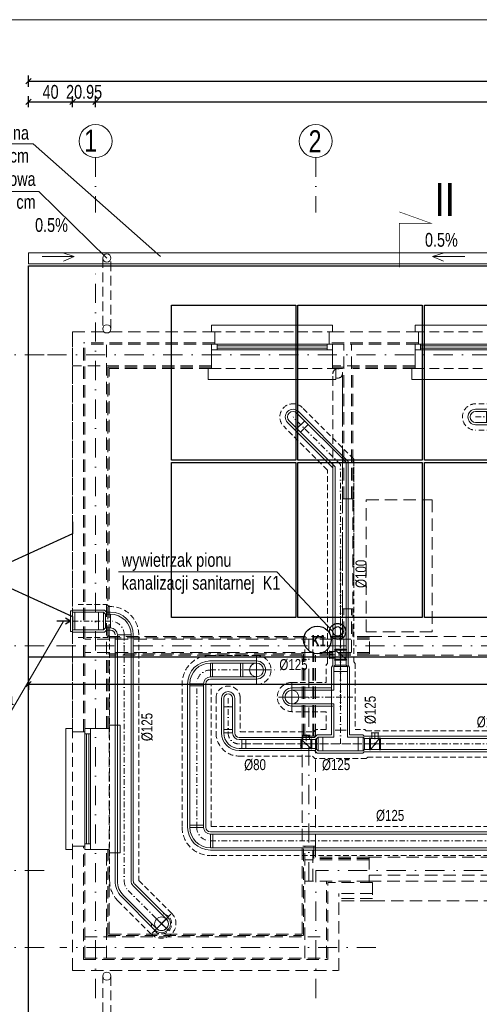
# Model space of a CAD drawing. Header units: inches. Extents: x 53216 to 117387, y -66787 to -22834.
# Tile 219 of 256: x 53719 to 54137, y -26040 to -25146. Entities that reach past the tile are written whole.
import ezdxf

# ---------------------------------------------------------------- set-up
doc = ezdxf.new("R2010")
doc.units = ezdxf.units.IN
doc.header["$MEASUREMENT"] = 0
for name, pattern in [('DASHDOT', [1, 0.5, -0.25, 0, -0.25]), ('DASHED', [0.75, 0.5, -0.25]), ('HIDDEN', [0.375, 0.25, -0.125])]:
    doc.linetypes.add(name, pattern=pattern)
doc.layers.get('0').update_dxf_attribs({"lineweight": 0})
doc.layers.get('Defpoints').update_dxf_attribs({"lineweight": 0})
for name, color, linetype, lineweight in [('## 02 KS PION', 3, 'Continuous', 30), ('--proj.wentylacja', 202, 'Continuous', 0), ('A--tabelka rysunku', 7, 'Continuous', 0), ('p-- linia przekroju I-AB', 116, 'Continuous', 40), ('p--dach', 2, 'Continuous', 30), ('p--dach-rura spustowa', 2, 'Continuous', 0), ('p--dach-rynna', 42, 'Continuous', 0), ('p--dach-ściana przer.', 251, 'Continuous', 0), ('p--fotowoltaika', 2, 'Continuous', 30), ('p--opisy dodatkowe', 62, 'Continuous', 0), ('p--osie konstr', 11, 'DASHDOT', 15), ('p--osie konstr.-NR', 1, 'DASHDOT', 15), ('p--wymiary-1-50', 5, 'Continuous', 0)]:
    doc.layers.add(name, color=color, linetype=linetype, lineweight=lineweight)
doc.styles.add('1-50', font='arial.ttf', dxfattribs={"width": 0.75, "height": 12.5})
doc.styles.add('GENERATED_STYLE_7', font='arialbd.ttf', dxfattribs={"width": 0.75})
doc.styles.get("Standard").update_dxf_attribs({"font": 'arial.ttf', "width": 0.75})
doc.dimstyles.new('1-50', dxfattribs={"dimtxt": 12.5, "dimasz": 5, "dimexe": 5, "dimexo": 5, "dimgap": 0.09, "dimtad": 0, "dimdsep": 46, "dimtxsty": '1-50', "dimblk": 'OBLIQUE', "dimcen": 0.09, "dimadec": 0, "dimazin": 0, "dimtfac": 1, "dimtdec": 4, "dimtix": 1, "dimtmove": 2, "dimatfit": 3, "dimldrblk": 'OBLIQUE', "dimfxl": 5, "dimfxlon": 1, "dimtvp": 0.7, "dimtolj": 1, "dimtzin": 0, "dimarcsym": 0})

# ---------------------------------------------------------------- blocks, each defined once
blk = doc.blocks.new('strzałka')
for q in [(-19.45, 4.13), (0, 0), (-18.87, -3.25)]:
    blk.add_line((-29.28, 0), q)
blk = doc.blocks.new('okno-110-33.15')
at = {"linetype": 'Continuous', "ltscale": 35}
for p, q in [((0, 39.15), (110, 39.15)), ((-3, -10), (113, -10))]:
    blk.add_line(p, q, dxfattribs=at)
for p, q in [((0, 39.15), (0, 33.15)), ((110, 33.15), (110, 39.15)), ((3, 33.15), (3, 21.95)), ((107, 21.95), (107, 33.15)), ((5, 21.95), (0, 21.95)), ((0, 21.95), (0, 16.95)), ((0, 21.95), (0, 0)), ((105, 21.95), (5, 21.95)), ((5, 16.95), (5, 21.95)), ((5, 20.61), (105, 20.61)), ((5, 18.45), (105, 18.45)), ((110, 21.95), (105, 21.95)), ((105, 21.95), (105, 16.95)), ((110, 0), (110, 21.95)), ((110, 16.95), (110, 21.95)), ((0, 16.95), (5, 16.95)), ((5, 16.95), (105, 16.95)), ((105, 16.95), (110, 16.95)), ((-3, 0), (-3, -10)), ((0, 0), (-3, 0)), ((110, 0), (113, 0)), ((113, 0), (113, -10))]:
    blk.add_line(p, q)
at = {"linetype": 'HIDDEN', "ltscale": 35}
for p, q in [((0, 33.15), (110, 33.15)), ((0, 0), (110, 0))]:
    blk.add_line(p, q, dxfattribs=at)
blk = doc.blocks.new('_OBLIQUE')
at = {"color": 0, "linetype": 'ByBlock', "lineweight": -2}
for p, q in [((-0.5, -0.5), (0.5, 0.5)), ((0, 0), (0, 0))]:
    blk.add_line(p, q, dxfattribs=at)
blk = doc.blocks.new('*D2127')
at = {"layer": 'Defpoints', "color": 0}
for p in [(53726.94, -25724.63), (54789.44, -25724.63), (54789.44, -25749.56)]:
    blk.add_point(p, dxfattribs=at)
at = {"layer": 'p--wymiary-1-50', "color": 0, "lineweight": -2}
for p, q in [((53726.94, -25744.56), (53726.94, -25754.56)), ((54789.44, -25744.56), (54789.44, -25754.56)), ((53726.94, -25749.56), (54789.44, -25749.56))]:
    blk.add_line(p, q, dxfattribs=at)
at = {"layer": 'p--wymiary-1-50', "color": 0, "lineweight": -2, "xscale": 5, "yscale": 5, "zscale": 5, "rotation": 180}
blk.add_blockref('_OBLIQUE', (53726.94, -25749.56), dxfattribs=at)
at = {"layer": 'p--wymiary-1-50', "color": 0, "lineweight": -2, "xscale": 5, "yscale": 5, "zscale": 5}
blk.add_blockref('_OBLIQUE', (54789.44, -25749.56), dxfattribs=at)
at = {"layer": 'p--wymiary-1-50', "color": 0, "linetype": 'Continuous', "ltscale": 8, "insert": (54258.19, -25740.63), "char_height": 12.5, "attachment_point": 5, "style": '1-50'}
blk.add_mtext('\\A1;1062.5', dxfattribs=at)
blk = doc.blocks.new('*D2131')
at = {"layer": 'Defpoints', "color": 0}
for p in [(54728.49, -25220.22), (53787.89, -25243.59), (54728.49, -25243.59)]:
    blk.add_point(p, dxfattribs=at)
at = {"layer": 'p--wymiary-1-50', "color": 0, "lineweight": -2}
for p, q in [((53787.89, -25225.22), (53787.89, -25215.22)), ((54728.49, -25225.22), (54728.49, -25215.22)), ((53787.89, -25220.22), (54728.49, -25220.22))]:
    blk.add_line(p, q, dxfattribs=at)
at = {"layer": 'p--wymiary-1-50', "color": 0, "lineweight": -2, "xscale": 5, "yscale": 5, "zscale": 5, "rotation": 180}
blk.add_blockref('_OBLIQUE', (53787.89, -25220.22), dxfattribs=at)
at = {"layer": 'p--wymiary-1-50', "color": 0, "lineweight": -2, "xscale": 5, "yscale": 5, "zscale": 5}
blk.add_blockref('_OBLIQUE', (54728.49, -25220.22), dxfattribs=at)
at = {"layer": 'p--wymiary-1-50', "color": 0, "linetype": 'Continuous', "ltscale": 8, "insert": (54258.19, -25211.29), "char_height": 12.5, "attachment_point": 5, "style": '1-50'}
blk.add_mtext('\\A1;940.6', dxfattribs=at)
blk = doc.blocks.new('*D2132')
at = {"layer": 'Defpoints', "color": 0}
for p in [(53787.89, -25220.22), (53766.94, -25231.47), (53787.89, -25231.47)]:
    blk.add_point(p, dxfattribs=at)
at = {"layer": 'p--wymiary-1-50', "color": 0, "lineweight": -2}
for p, q in [((53766.94, -25225.22), (53766.94, -25215.22)), ((53787.89, -25225.22), (53787.89, -25215.22)), ((53766.94, -25220.22), (53787.89, -25220.22))]:
    blk.add_line(p, q, dxfattribs=at)
at = {"layer": 'p--wymiary-1-50', "color": 0, "lineweight": -2, "xscale": 5, "yscale": 5, "zscale": 5}
blk.add_blockref('_OBLIQUE', (53766.94, -25220.22), dxfattribs=at)
at = {"layer": 'p--wymiary-1-50', "color": 0, "lineweight": -2, "xscale": 5, "yscale": 5, "zscale": 5, "rotation": 180}
blk.add_blockref('_OBLIQUE', (53787.89, -25220.22), dxfattribs=at)
at = {"layer": 'p--wymiary-1-50', "color": 0, "linetype": 'Continuous', "ltscale": 8, "insert": (53777.41, -25211.29), "char_height": 12.5, "attachment_point": 5, "style": '1-50'}
blk.add_mtext('\\A1;20.95', dxfattribs=at)
blk = doc.blocks.new('*D2134')
at = {"layer": 'Defpoints', "color": 0}
for p in [(53766.94, -25220.22), (53726.94, -25247.71), (53766.94, -25247.71)]:
    blk.add_point(p, dxfattribs=at)
at = {"layer": 'p--wymiary-1-50', "color": 0, "lineweight": -2}
for p, q in [((53726.94, -25225.22), (53726.94, -25215.22)), ((53766.94, -25225.22), (53766.94, -25215.22)), ((53726.94, -25220.22), (53766.94, -25220.22))]:
    blk.add_line(p, q, dxfattribs=at)
at = {"layer": 'p--wymiary-1-50', "color": 0, "lineweight": -2, "xscale": 5, "yscale": 5, "zscale": 5, "rotation": 180}
blk.add_blockref('_OBLIQUE', (53726.94, -25220.22), dxfattribs=at)
at = {"layer": 'p--wymiary-1-50', "color": 0, "lineweight": -2, "xscale": 5, "yscale": 5, "zscale": 5}
blk.add_blockref('_OBLIQUE', (53766.94, -25220.22), dxfattribs=at)
at = {"layer": 'p--wymiary-1-50', "color": 0, "linetype": 'Continuous', "ltscale": 8, "insert": (53746.94, -25211.29), "char_height": 12.5, "attachment_point": 5, "style": '1-50'}
blk.add_mtext('\\A1;40', dxfattribs=at)
blk = doc.blocks.new('*D2136')
at = {"layer": 'Defpoints', "color": 0}
for p in [(54789.44, -25201.5), (53726.94, -25215.22), (54789.44, -25215.22)]:
    blk.add_point(p, dxfattribs=at)
at = {"layer": 'p--wymiary-1-50', "color": 0, "lineweight": -2}
for p, q in [((53726.94, -25206.5), (53726.94, -25196.5)), ((54789.44, -25206.5), (54789.44, -25196.5)), ((53726.94, -25201.5), (54789.44, -25201.5))]:
    blk.add_line(p, q, dxfattribs=at)
at = {"layer": 'p--wymiary-1-50', "color": 0, "lineweight": -2, "xscale": 5, "yscale": 5, "zscale": 5, "rotation": 180}
blk.add_blockref('_OBLIQUE', (53726.94, -25201.5), dxfattribs=at)
at = {"layer": 'p--wymiary-1-50', "color": 0, "lineweight": -2, "xscale": 5, "yscale": 5, "zscale": 5}
blk.add_blockref('_OBLIQUE', (54789.44, -25201.5), dxfattribs=at)
at = {"layer": 'p--wymiary-1-50', "color": 0, "linetype": 'Continuous', "ltscale": 8, "insert": (54258.19, -25192.57), "char_height": 12.5, "attachment_point": 5, "style": '1-50'}
blk.add_mtext('\\A1;1062.5', dxfattribs=at)
blk = doc.blocks.new('*D2143')
at = {"layer": 'Defpoints', "color": 0}
for p in [(53633.47, -26009.88), (53766.94, -26009.88), (53766.33, -26079.88)]:
    blk.add_point(p, dxfattribs=at)
at = {"layer": 'p--wymiary-1-50', "color": 0, "lineweight": -2}
for p, q in [((53638.47, -26009.88), (53628.47, -26009.88)), ((53633.47, -26079.88), (53633.47, -26009.88)), ((53638.47, -26079.88), (53628.47, -26079.88))]:
    blk.add_line(p, q, dxfattribs=at)
at = {"layer": 'p--wymiary-1-50', "color": 0, "lineweight": -2, "xscale": 5, "yscale": 5, "zscale": 5}
for p, rotation in [((53633.47, -26009.88), 90), ((53633.47, -26079.88), 270)]:
    blk.add_blockref('_OBLIQUE', p, dxfattribs=dict(at, rotation=rotation))
at = {"layer": 'p--wymiary-1-50', "color": 0, "linetype": 'Continuous', "ltscale": 8, "insert": (53624.54, -26044.88), "char_height": 12.5, "attachment_point": 5, "rotation": 90, "style": '1-50'}
blk.add_mtext('\\A1;70', dxfattribs=at)
blk = doc.blocks.new('*D2144')
at = {"layer": 'Defpoints', "color": 0}
for p in [(53633.47, -25988.93), (53688.55, -25988.93), (53766.94, -26009.88)]:
    blk.add_point(p, dxfattribs=at)
at = {"layer": 'p--wymiary-1-50', "color": 0, "lineweight": -2}
for p, q in [((53638.47, -25988.93), (53628.47, -25988.93)), ((53633.47, -26009.88), (53633.47, -25988.93)), ((53638.47, -26009.88), (53628.47, -26009.88))]:
    blk.add_line(p, q, dxfattribs=at)
at = {"layer": 'p--wymiary-1-50', "color": 0, "lineweight": -2, "xscale": 5, "yscale": 5, "zscale": 5}
for p, rotation in [((53633.47, -25988.93), 270), ((53633.47, -26009.88), 90)]:
    blk.add_blockref('_OBLIQUE', p, dxfattribs=dict(at, rotation=rotation))
at = {"layer": 'p--wymiary-1-50', "color": 0, "linetype": 'Continuous', "ltscale": 8, "insert": (53624.54, -25999.41), "char_height": 12.5, "attachment_point": 5, "rotation": 90, "style": '1-50'}
blk.add_mtext('\\A1;20.95', dxfattribs=at)
blk = doc.blocks.new('*D2146')
at = {"layer": 'Defpoints', "color": 0}
for p in [(53633.47, -25369.38), (53726.94, -25369.38), (53766.94, -25429.38)]:
    blk.add_point(p, dxfattribs=at)
at = {"layer": 'p--wymiary-1-50', "color": 0, "lineweight": -2}
for p, q in [((53638.47, -25369.38), (53628.47, -25369.38)), ((53633.47, -25429.38), (53633.47, -25369.38)), ((53638.47, -25429.38), (53628.47, -25429.38))]:
    blk.add_line(p, q, dxfattribs=at)
at = {"layer": 'p--wymiary-1-50', "color": 0, "lineweight": -2, "xscale": 5, "yscale": 5, "zscale": 5}
for p, rotation in [((53633.47, -25369.38), 90), ((53633.47, -25429.38), 270)]:
    blk.add_blockref('_OBLIQUE', p, dxfattribs=dict(at, rotation=rotation))
at = {"layer": 'p--wymiary-1-50', "color": 0, "linetype": 'Continuous', "ltscale": 8, "insert": (53624.54, -25399.38), "char_height": 12.5, "attachment_point": 5, "rotation": 90, "style": '1-50'}
blk.add_mtext('\\A1;60', dxfattribs=at)
blk = doc.blocks.new('went-wer.3-poddasze')
at = {"linetype": 'DASHED', "ltscale": 10}
for p, q in [((513.48, 482.03), (514.73, 483.28)), ((561.53, 483.28), (514.73, 483.28)), ((562.78, 482.03), (561.53, 483.28)), ((222.42, 431.76), (175.67, 478.51)), ((513.48, 482.03), (333.15, 482.03)), ((706.7, 482.03), (562.78, 482.03)), ((198.42, 421.82), (158.69, 461.54)), ((513.48, 458.03), (333.15, 458.03)), ((514.73, 456.78), (513.48, 458.03)), ((524.88, 456.78), (514.73, 456.78)), ((524.88, 97.94), (524.88, 456.78)), ((551.38, 97.94), (551.38, 456.78)), ((561.53, 456.78), (551.38, 456.78)), ((561.53, 456.78), (562.78, 458.03)), ((706.7, 458.03), (562.78, 458.03)), ((222.42, 247.37), (222.42, 431.76)), ((222.42, 320.64), (222.42, 431.76)), ((198.42, 246.12), (198.42, 421.82)), ((-28.15, 299.51), (-2.08, 299.51)), ((-0.33, 297.76), (-2.08, 299.51)), ((-0.33, 297.76), (1.27, 297.76)), ((-28.15, 269.51), (-2.08, 269.51)), ((-0.33, 271.26), (-2.08, 269.51)), ((-0.33, 271.26), (0.52, 271.26)), ((0.52, 271.26), (0.52, 48.47)), ((27.02, 270.55), (27.02, 48.79)), ((92.14, 253.33), (133.99, 253.33)), ((198.42, 246.12), (197.17, 244.87)), ((197.17, 228.77), (197.17, 244.87)), ((197.17, 228.77), (197.17, 244.87)), ((222.42, 247.37), (223.67, 246.12)), ((223.67, 246.12), (223.67, 186.1)), ((66.39, 97.94), (66.39, 227.58)), ((92.89, 226.83), (133.99, 226.83)), ((92.89, 97.94), (92.89, 226.83)), ((166.15, 228.77), (197.17, 228.77)), ((97.22, 214.52), (97.22, 182.85)), ((119.22, 214.52), (119.22, 183.85)), ((197.17, 202.15), (166.15, 202.15)), ((197.17, 186.1), (197.17, 202.15)), ((119.22, 183.85), (186.02, 183.85)), ((186.02, 183.85), (188.27, 186.1)), ((197.17, 186.1), (188.27, 186.1)), ((223.67, 186.1), (232.57, 186.1)), ((233.82, 184.85), (232.57, 186.1)), ((233.82, 184.85), (444.91, 184.85)), ((674.9, 96.78), (765.82, 185.48)), ((460.46, 178.41), (515.79, 123.08)), ((118.22, 161.85), (184.77, 161.85)), ((184.77, 161.85), (187.02, 159.6)), ((690.21, 78.18), (782.58, 168.31)), ((233.82, 159.6), (187.02, 159.6)), ((235.07, 160.85), (233.82, 159.6)), ((235.07, 160.85), (444.08, 160.85)), ((444.08, 160.85), (498.82, 106.11)), ((92.89, 97.94), (524.88, 97.94)), ((551.38, 97.94), (562.8, 97.94)), ((564.05, 96.69), (562.8, 97.94)), ((674.62, 96.69), (564.05, 96.69)), ((562.78, 72.69), (561.53, 71.44)), ((674.77, 72.69), (562.78, 72.69)), ((92.8, 71.44), (561.53, 71.44)), ((27.02, 48.79), (56.91, 18.9)), ((8.06, 30.27), (38.17, 0.16))]:
    blk.add_line(p, q, dxfattribs=at)
at = {"ltscale": 10}
for p, q in [((217.42, 429.69), (172.13, 474.98)), ((515.55, 477.03), (333.15, 477.03)), ((515.55, 477.03), (516.8, 478.28)), ((559.45, 478.28), (516.8, 478.28)), ((560.7, 477.03), (559.45, 478.28)), ((706.7, 477.03), (560.7, 477.03)), ((203.42, 423.89), (162.23, 465.08)), ((515.55, 463.03), (333.15, 463.03)), ((516.8, 461.78), (515.55, 463.03)), ((529.88, 461.78), (516.8, 461.78)), ((529.88, 92.94), (529.88, 461.78)), ((546.38, 92.94), (546.38, 461.78)), ((559.45, 461.78), (546.38, 461.78)), ((559.45, 461.78), (560.7, 463.03)), ((706.7, 463.03), (560.7, 463.03)), ((217.42, 244.05), (217.42, 429.69)), ((217.42, 317.32), (217.42, 429.69)), ((203.42, 244.05), (203.42, 423.89)), ((-33.15, 294.51), (-4.15, 294.51)), ((-2.4, 292.76), (-4.15, 294.51)), ((-2.4, 292.76), (1.27, 292.76)), ((-33.15, 274.51), (-4.15, 274.51)), ((-2.4, 276.26), (-4.15, 274.51)), ((-2.4, 276.26), (1.27, 276.26)), ((5.52, 270.55), (5.52, 48.47)), ((22.02, 272.01), (22.02, 48.47)), ((91.41, 248.33), (133.99, 248.33)), ((203.42, 244.05), (202.17, 242.8)), ((202.17, 181.1), (202.17, 242.8)), ((217.42, 244.05), (218.67, 242.8)), ((218.67, 181.1), (218.67, 242.8)), ((71.39, 97.19), (71.39, 227.58)), ((87.89, 97.19), (87.89, 227.58)), ((92.14, 231.83), (133.99, 231.83)), ((166.15, 223.77), (202.17, 223.77)), ((102.22, 214.52), (102.22, 182.85)), ((114.22, 214.52), (114.22, 182.85)), ((166.15, 207.27), (203.42, 207.27)), ((189.09, 181.1), (186.84, 178.85)), ((189.09, 181.1), (202.17, 181.1)), ((218.67, 181.1), (230.5, 181.1)), ((231.75, 179.85), (230.5, 181.1)), ((231.75, 179.85), (444.91, 179.85)), ((678.5, 93.3), (769.31, 181.91)), ((118.22, 178.85), (186.84, 178.85)), ((456.93, 174.87), (512.25, 119.55)), ((688.56, 83.4), (779.09, 171.89)), ((118.22, 166.85), (186.84, 166.85)), ((186.84, 166.85), (189.09, 164.6)), ((189.09, 164.6), (230.5, 164.6)), ((231.75, 165.85), (230.5, 164.6)), ((231.75, 165.85), (444.91, 165.85)), ((447.03, 164.97), (502.35, 109.65)), ((92.22, 92.94), (529.88, 92.94)), ((546.38, 92.94), (559.45, 92.94)), ((560.7, 91.69), (559.45, 92.94)), ((674.61, 91.69), (560.7, 91.69)), ((92.22, 76.44), (559.45, 76.44)), ((560.7, 77.69), (559.45, 76.44)), ((674.77, 77.69), (560.7, 77.69)), ((23.27, 45.47), (53.37, 15.36)), ((11.6, 33.8), (41.71, 3.7))]:
    blk.add_line(p, q, dxfattribs=at)
at = {"linetype": 'Continuous', "ltscale": 10}
for p, q in [((516.38, 475.03), (333.15, 475.03)), ((343.15, 475.03), (343.15, 465.03)), ((347.65, 475.03), (347.65, 465.03)), ((511.88, 465.03), (511.88, 475.03)), ((516.38, 475.03), (517.63, 476.28)), ((516.38, 465.03), (516.38, 475.03)), ((517.63, 463.78), (517.63, 476.28)), ((558.63, 476.28), (517.63, 476.28)), ((517.63, 463.78), (517.63, 476.28)), ((522.13, 463.78), (522.13, 476.28)), ((554.13, 463.78), (554.13, 476.28)), ((558.63, 463.78), (558.63, 476.28)), ((559.88, 475.03), (558.63, 476.28)), ((559.88, 465.03), (559.88, 475.03)), ((706.7, 475.03), (559.88, 475.03)), ((564.38, 465.03), (564.38, 475.03)), ((692.2, 475.03), (692.2, 465.03)), ((696.7, 475.03), (696.7, 465.03)), ((516.38, 465.03), (333.15, 465.03)), ((517.63, 463.78), (516.38, 465.03)), ((531.88, 463.78), (517.63, 463.78)), ((531.88, 90.94), (531.88, 463.78)), ((531.88, 457.53), (544.38, 457.53)), ((544.38, 90.94), (544.38, 463.78)), ((544.38, 463.78), (558.63, 463.78)), ((558.63, 463.78), (544.38, 463.78)), ((558.63, 463.78), (559.88, 465.03)), ((706.7, 465.03), (559.88, 465.03)), ((531.88, 453.03), (544.38, 453.03)), ((92.14, 246.33), (133.99, 246.33)), ((92.14, 233.83), (92.14, 246.33)), ((94.14, 233.83), (94.14, 246.33)), ((119.49, 246.33), (119.49, 233.83)), ((121.49, 246.33), (121.49, 233.83)), ((204.17, 243.22), (216.67, 243.22)), ((204.17, 221.77), (204.17, 243.22)), ((204.17, 243.22), (216.67, 243.22)), ((205.42, 248.97), (215.42, 248.97)), ((205.42, 244.47), (215.42, 244.47)), ((205.42, 243.22), (215.42, 243.22)), ((92.14, 233.83), (133.99, 233.83)), ((204.17, 238.72), (216.67, 238.72)), ((204.17, 238.72), (216.67, 238.72)), ((73.39, 97.19), (73.39, 227.58)), ((73.39, 227.58), (85.89, 227.58)), ((73.39, 225.58), (85.89, 225.58)), ((85.89, 97.19), (85.89, 227.58)), ((104.22, 206.52), (112.22, 206.52)), ((105.22, 186.12), (112.22, 186.12)), ((189.92, 179.1), (189.92, 166.6)), ((189.92, 179.1), (189.92, 166.6)), ((194.42, 179.1), (194.42, 166.6)), ((194.42, 179.1), (194.42, 166.6)), ((205.42, 185.35), (215.42, 185.35)), ((226.42, 179.1), (226.42, 166.6)), ((226.42, 179.1), (226.42, 166.6)), ((230.92, 179.1), (230.92, 166.6)), ((230.92, 179.1), (230.92, 166.6)), ((679, 91), (770.71, 180.47)), ((120.72, 176.85), (120.72, 168.85)), ((124.22, 176.85), (124.22, 168.85)), ((184.17, 176.85), (184.17, 168.85)), ((187.67, 176.85), (187.67, 168.85)), ((188.67, 177.85), (188.67, 167.85)), ((189.92, 177.85), (189.92, 167.85)), ((230.92, 177.85), (230.92, 167.85)), ((232.17, 177.85), (232.17, 167.85)), ((236.67, 177.85), (236.67, 167.85)), ((685.49, 83.36), (777.69, 173.32)), ((73.39, 98.95), (85.89, 98.95)), ((531.88, 102.97), (544.38, 102.97)), ((531.88, 98.47), (544.38, 98.47)), ((73.39, 96.95), (85.89, 96.95)), ((92.22, 90.94), (531.88, 90.94)), ((92.22, 78.44), (92.22, 90.94)), ((94.22, 78.44), (94.22, 90.94)), ((517.63, 90.94), (517.63, 78.44)), ((522.13, 90.94), (522.13, 78.44)), ((544.38, 90.94), (558.63, 90.94)), ((554.13, 90.94), (554.13, 78.44)), ((558.63, 90.94), (558.63, 78.44)), ((558.63, 90.94), (559.88, 89.69)), ((559.88, 89.69), (674.77, 89.69)), ((559.88, 89.69), (559.88, 79.69)), ((564.38, 89.69), (564.38, 79.69)), ((92.22, 78.44), (542.28, 78.44)), ((92.22, 78.44), (558.63, 78.44)), ((559.88, 79.69), (558.63, 78.44)), ((559.88, 79.69), (674.77, 79.69))]:
    blk.add_line(p, q, dxfattribs=at)
for p, q in [((501.88, 465.03), (501.88, 475.03)), ((502.75, 475.03), (502.75, 465.03)), ((502.75, 475.03), (511, 475.03)), ((503.28, 480.03), (510.48, 480.03)), ((503.38, 465.65), (510.38, 474.4)), ((503.88, 475.03), (503.88, 480.03)), ((506.88, 474.53), (506.88, 480.53)), ((509.88, 475.03), (509.88, 480.03)), ((511, 475.03), (511, 465.03)), ((511.88, 465.03), (511.88, 475.03)), ((564.38, 465.03), (564.38, 475.03)), ((565.25, 475.03), (565.25, 465.03)), ((565.25, 475.03), (573.5, 475.03)), ((565.78, 480.03), (572.98, 480.03)), ((565.88, 465.65), (572.88, 474.4)), ((566.38, 475.03), (566.38, 480.03)), ((569.38, 474.53), (569.38, 480.53)), ((572.38, 475.03), (572.38, 480.03)), ((573.5, 465.03), (573.5, 475.03)), ((573.5, 465.03), (573.5, 475.03)), ((573.5, 475.03), (573.5, 465.03)), ((574.38, 465.03), (574.38, 475.03)), ((205.42, 424.72), (163.64, 466.49)), ((215.42, 428.86), (170.72, 473.56)), ((170.72, 459.42), (177.79, 466.49)), ((501.88, 470.03), (511.88, 470.03)), ((564.38, 470.03), (574.38, 470.03)), ((173.9, 456.24), (180.97, 463.31)), ((501.88, 465.03), (511, 465.03)), ((564.38, 465.03), (573.5, 465.03)), ((205.42, 244.47), (205.42, 424.72)), ((205.42, 317.74), (205.42, 424.72)), ((215.42, 244.47), (215.42, 428.86)), ((215.42, 317.74), (215.42, 428.86)), ((-33.15, 293.92), (-33.15, 275.1)), ((-33.15, 292.51), (-4.98, 292.51)), ((-31.15, 292.51), (-31.15, 276.51)), ((-9.48, 292.51), (-9.48, 276.51)), ((-3.23, 290.76), (-4.98, 292.51)), ((-4.98, 292.51), (-4.98, 276.51)), ((-3.23, 290.76), (1.27, 290.76)), ((-3.23, 290.76), (-3.23, 278.26)), ((1.27, 290.76), (1.27, 278.26)), ((-3.23, 278.26), (-4.98, 276.51)), ((-3.23, 278.26), (1.27, 278.26)), ((-33.15, 276.51), (-4.98, 276.51)), ((7.52, 272.01), (7.52, 48.47)), ((7.52, 272.01), (20.02, 272.01)), ((20.02, 272.01), (20.02, 48.47)), ((204.17, 243.22), (205.42, 244.47)), ((204.17, 221.77), (204.17, 243.22)), ((215.42, 244.47), (216.67, 243.22)), ((216.67, 179.1), (216.67, 243.22)), ((178.31, 215.52), (154.01, 215.52)), ((178.31, 215.52), (154.01, 215.52)), ((166.15, 221.77), (204.17, 221.77)), ((104.22, 214.52), (104.22, 182.85)), ((112.22, 214.52), (112.22, 182.85)), ((166.15, 209.27), (204.17, 209.27)), ((204.17, 179.1), (204.17, 209.27)), ((104.22, 186.12), (112.22, 186.12)), ((104.22, 182.85), (112.22, 182.85)), ((182.77, 180.89), (175.57, 180.89)), ((176.17, 176.85), (176.17, 180.89)), ((179.17, 175.39), (179.17, 181.39)), ((182.17, 176.85), (182.17, 180.89)), ((189.92, 179.1), (187.67, 176.85)), ((189.92, 179.1), (204.17, 179.1)), ((216.67, 179.1), (230.92, 179.1)), ((230.92, 179.1), (232.17, 177.85)), ((774.2, 171.9), (774.2, 181.9)), ((774.2, 181.9), (774.2, 171.9)), ((118.22, 176.85), (187.67, 176.85)), ((174.17, 168.85), (174.17, 176.85)), ((174.17, 168.85), (174.17, 176.85)), ((174.17, 168.85), (174.17, 176.85)), ((184.17, 172.85), (174.17, 172.85)), ((175.04, 176.85), (175.04, 168.85)), ((183.29, 176.85), (175.04, 176.85)), ((182.67, 169.32), (175.67, 176.1)), ((183.29, 176.85), (183.29, 168.85)), ((184.17, 168.85), (184.17, 176.85)), ((232.17, 177.85), (444.91, 177.85)), ((455.51, 173.46), (510.84, 118.13)), ((779.2, 176.9), (769.2, 176.9)), ((118.22, 168.85), (187.67, 168.85)), ((140.59, 168.85), (120.72, 168.85)), ((184.17, 168.85), (175.04, 168.85)), ((187.67, 168.85), (189.92, 166.6)), ((189.92, 166.6), (230.92, 166.6)), ((232.17, 167.85), (230.92, 166.6)), ((232.17, 167.85), (444.91, 167.85)), ((448.44, 166.39), (503.77, 111.06)), ((500.59, 128.39), (493.52, 121.31)), ((503.77, 125.2), (496.7, 118.13)), ((564.38, 79.69), (564.38, 89.69)), ((565.25, 89.69), (565.25, 79.69)), ((565.25, 89.69), (573.5, 89.69)), ((565.78, 94.69), (572.98, 94.69)), ((566.38, 89.69), (566.38, 94.69)), ((569.38, 89.19), (569.38, 95.19)), ((572.38, 89.69), (572.38, 94.69)), ((573.5, 89.69), (573.5, 79.69)), ((574.38, 79.69), (574.38, 89.69)), ((564.38, 84.69), (574.38, 84.69)), ((565.88, 80.32), (572.88, 89.07)), ((564.38, 79.69), (573.5, 79.69)), ((21.85, 44.06), (51.96, 13.95)), ((13.01, 35.22), (43.12, 5.11)), ((56.23, 18.04), (39.05, 0.86))]:
    blk.add_line(p, q)
at = {"linetype": 'DASHDOT', "ltscale": 10}
for p, q in [((210.42, 426.79), (167.18, 470.03)), ((333.15, 470.03), (706.7, 470.03)), ((538.13, 75.56), (538.13, 470.03)), ((210.42, 172.85), (210.42, 426.79)), ((210.42, 345.65), (210.42, 203.8)), ((-33.15, 284.51), (1.27, 284.51)), ((13.77, 272.01), (13.77, 48.47)), ((92.14, 240.08), (151.39, 240.08)), ((79.64, 97.19), (79.64, 227.58)), ((166.15, 215.52), (223.67, 215.52)), ((108.22, 214.52), (108.22, 182.85)), ((260.08, 172.85), (118.22, 172.85)), ((120.72, 172.85), (444.91, 172.85)), ((683.61, 88.35), (774.2, 176.9)), ((451.98, 169.92), (501.31, 120.59)), ((92.14, 84.69), (674.77, 84.69)), ((17.43, 39.64), (50.89, 6.18))]:
    blk.add_line(p, q, dxfattribs=at)
at = {"ltscale": 35}
blk.add_line((0, 269.3), (0, 269.35), dxfattribs=at)
blk.add_line((0, 269.3), (0, 269.35), dxfattribs=at)
at = {"ltscale": 5}
for p, q in [((133.99, 253.33), (133.99, 226.83)), ((126.84, 240.08), (141.54, 240.08)), ((166.15, 228.77), (166.15, 202.15)), ((173.4, 215.52), (158.9, 215.52)), ((52.75, 14.57), (42.5, 4.32)), ((42.57, 14.5), (52.96, 4.1))]:
    blk.add_line(p, q, dxfattribs=at)
at = {"lineweight": 5}
for p, q in [((205.92, 253.97), (199.92, 253.97)), ((200.42, 250.37), (200.42, 257.57)), ((205.42, 256.97), (200.42, 256.97)), ((205.42, 250.97), (200.42, 250.97)), ((215.42, 258.97), (205.42, 258.97)), ((215.42, 258.97), (205.42, 258.97)), ((215.42, 258.97), (205.42, 258.97)), ((205.42, 258.1), (215.42, 258.1)), ((205.42, 249.85), (205.42, 258.1)), ((214.79, 250.47), (206.04, 257.47)), ((210.42, 248.97), (210.42, 258.97)), ((215.42, 248.97), (215.42, 258.1)), ((205.42, 249.85), (215.42, 249.85)), ((215.42, 248.97), (205.42, 248.97)), ((238.07, 182.85), (245.27, 182.85)), ((238.67, 177.85), (238.67, 182.85)), ((241.67, 177.35), (241.67, 183.35)), ((244.67, 177.85), (244.67, 182.85)), ((236.67, 167.85), (236.67, 177.85)), ((236.67, 172.85), (246.67, 172.85)), ((237.54, 177.85), (237.54, 167.85)), ((237.54, 177.85), (245.79, 177.85)), ((238.17, 168.48), (245.17, 177.23)), ((245.79, 177.85), (245.79, 167.85)), ((246.67, 167.85), (246.67, 177.85)), ((246.67, 167.85), (246.67, 177.85)), ((246.67, 167.85), (246.67, 177.85)), ((236.67, 167.85), (245.79, 167.85))]:
    blk.add_line(p, q, dxfattribs=at)
blk.add_lwpolyline([(-35.15, 293.92), (-33.15, 293.92), (-33.15, 275.1), (-35.15, 275.1)], close=True)
for centre, radius in [((506.88, 470.03), 0.625), ((569.38, 470.03), 0.625), ((133.99, 240.08), 6.25), ((166.15, 215.52), 6.25), ((179.17, 172.85), 0.625), ((569.38, 84.69), 0.625), ((47.63, 9.44), 6.25), ((47.63, 9.44), 6.25)]:
    blk.add_circle(centre, radius)
for centre in [(210.42, 253.97), (241.67, 172.85)]:
    blk.add_circle(centre, 0.625, dxfattribs=at)
at = {"linetype": 'DASHED', "ltscale": 10}
for centre, radius, start, end in [((167.18, 470.03), 12, 45, 225), ((333.15, 470.03), 12, 90, 270), ((706.7, 470.03), 12, 270, 90), ((1.27, 272.01), 25.75, 0, 90), ((92.14, 227.58), 25.75, 90, 180), ((133.99, 240.1), 13.25, 270, 90), ((108.22, 214.52), 11, 0, 180), ((166.15, 215.52), 13.25, 90, 270), ((774.2, 176.9), 12, 314.29282, 134.29282), ((118.22, 182.85), 21, 180, 270), ((444.91, 162.85), 22, 45, 90), ((507.3, 114.6), 12, 225, 45), ((92.14, 97.19), 25.75, 180, 270), ((674.62, 97.19), 0.5, 270, 304.33167), ((674.38, 98.22), 25.53, 270.85964, 311.63756), ((26.27, 48.47), 25.75, 180, 225), ((47.54, 9.53), 13.25, 225, 45), ((47.65, 9.46), 9.25, 177.50664, 92.49336)]:
    blk.add_arc(centre, radius, start, end, dxfattribs=at)
at = {"ltscale": 10}
for centre, radius, start, end in [((167.18, 470.03), 7, 45, 225), ((333.15, 470.03), 7, 90, 270), ((706.7, 470.03), 7, 270, 90), ((1.27, 272.01), 20.75, 0, 90), ((1.27, 272.01), 4.25, 0, 90), ((92.14, 227.58), 20.75, 90, 180), ((133.99, 240.1), 8.25, 270, 90), ((92.14, 227.58), 4.25, 90, 180), ((166.15, 215.52), 8.25, 90, 270), ((108.22, 214.52), 6, 0, 180), ((118.22, 182.85), 16, 180, 270), ((118.22, 182.85), 4, 180, 270), ((444.91, 162.85), 17, 45, 90), ((774.2, 176.9), 7, 225, 45), ((774.2, 176.9), 7, 314.29282, 134.29282), ((444.91, 162.85), 3, 45, 90), ((507.3, 114.6), 7, 225, 45), ((92.14, 97.19), 20.75, 180, 270), ((92.14, 97.19), 4.25, 180, 270), ((674.61, 97.19), 5.5, 270, 315), ((674.77, 97.19), 19.5, 270, 315), ((26.27, 48.47), 20.75, 180, 225), ((26.27, 48.47), 4.25, 180, 225), ((47.54, 9.53), 8.25, 225, 45)]:
    blk.add_arc(centre, radius, start, end, dxfattribs=at)
for centre, radius, start, end in [((167.18, 470.03), 5, 45, 225), ((167.18, 470.03), 5, 45, 225), ((167.18, 470.03), 5, 45, 225), ((167.18, 470.03), 5, 45, 225), ((502.31, 475.03), 0.438, 0, 180), ((511.44, 475.03), 0.438, 0, 180), ((564.81, 475.03), 0.438, 0, 180), ((573.94, 475.03), 0.438, 0, 180), ((502.31, 465.03), 0.438, 180, 0), ((511.44, 465.03), 0.438, 180, 0), ((564.81, 465.03), 0.438, 180, 0), ((573.94, 465.03), 0.438, 180, 0), ((1.27, 272.01), 18.75, 0, 90), ((1.27, 272.01), 6.25, 0, 90), ((108.22, 214.52), 4, 0, 180), ((166.16, 215.5), 6.25, 90, 270), ((118.22, 182.85), 14, 180, 270), ((118.22, 182.85), 6, 180, 270), ((774.2, 176.9), 7, 90, 270), ((774.2, 176.9), 7, 0, 180), ((774.2, 176.9), 5, 90, 270), ((774.2, 176.9), 5, 0, 180), ((774.2, 176.9), 5, 0, 180), ((774.2, 176.9), 5, 0, 180), ((774.2, 176.9), 5, 0, 180), ((774.2, 176.9), 7, 270, 90), ((774.2, 176.9), 5, 270, 90), ((174.61, 176.85), 0.438, 0, 180), ((183.73, 176.85), 0.438, 0, 180), ((444.91, 162.85), 15, 45, 90), ((774.2, 176.9), 7, 180, 0), ((774.2, 176.9), 5, 180, 0), ((774.2, 176.9), 5, 180, 0), ((774.2, 176.9), 5, 180, 0), ((774.2, 176.9), 5, 180, 0), ((174.61, 168.85), 0.438, 180, 0), ((183.73, 168.85), 0.438, 180, 0), ((444.91, 162.85), 5, 45, 90), ((507.3, 114.6), 5, 225, 45), ((507.3, 114.6), 5, 225, 45), ((564.81, 89.69), 0.438, 0, 180), ((573.94, 89.69), 0.438, 0, 180), ((564.81, 79.69), 0.438, 180, 0), ((573.94, 79.69), 0.438, 180, 0), ((26.27, 48.47), 18.75, 180, 225), ((26.27, 48.47), 6.25, 180, 225), ((47.63, 9.44), 6.25, 225, 45), ((47.65, 9.46), 6.25, 225, 45)]:
    blk.add_arc(centre, radius, start, end)
at = {"linetype": 'Continuous', "ltscale": 10}
for centre, radius, start, end in [((333.15, 470.03), 5, 90, 270), ((706.7, 470.03), 5, 270, 90), ((92.14, 227.58), 18.75, 90, 180), ((133.99, 240.1), 6.25, 270, 90), ((92.14, 227.58), 6.25, 90, 180), ((774.2, 176.9), 5, 225, 45), ((774.2, 176.9), 5, 314.29282, 134.29282), ((774.2, 176.9), 5, 270, 90), ((92.14, 97.19), 18.75, 180, 270), ((92.14, 97.19), 6.25, 180, 270), ((674.77, 97.19), 7.5, 270, 304.33167), ((674.77, 97.19), 17.5, 270, 307.77642)]:
    blk.add_arc(centre, radius, start, end, dxfattribs=at)
at = {"linetype": 'DASHDOT', "ltscale": 10}
for centre, radius, start, end in [((1.27, 272.01), 12.5, 0, 90), ((92.14, 227.58), 12.5, 90, 180), ((118.22, 182.85), 10, 180, 270), ((118.22, 182.85), 10, 180, 270), ((118.22, 182.85), 10, 180, 270), ((444.91, 162.85), 10, 45, 90), ((92.14, 97.19), 12.5, 180, 270), ((674.77, 97.19), 12.5, 270, 315), ((26.27, 48.47), 12.5, 180, 225)]:
    blk.add_arc(centre, radius, start, end, dxfattribs=at)
at = {"lineweight": 5}
for centre, start, end in [((205.42, 258.53), 90, 270), ((215.42, 258.53), 270, 90), ((205.42, 249.41), 90, 270), ((215.42, 249.41), 270, 90), ((237.11, 177.85), 0, 180), ((246.23, 177.85), 0, 180), ((237.11, 167.85), 180, 0), ((246.23, 167.85), 180, 0)]:
    blk.add_arc(centre, 0.438, start, end, dxfattribs=at)
for p in [(501.88, 468.78), (501.88, 468.78), (511.88, 468.78), (511.88, 468.78, -151.8), (564.38, 468.78), (564.38, 468.78), (574.38, 468.78), (574.38, 468.78, -151.8), (174.17, 171.6), (174.17, 171.6, -151.8), (564.38, 83.44), (564.38, 83.44), (574.38, 83.44), (574.38, 83.44, -151.8)]:
    blk.add_point(p)
for p in [(211.67, 258.97), (211.67, 258.97, -151.8), (246.67, 171.6), (246.67, 171.6, -151.8)]:
    blk.add_point(p, dxfattribs=at)
at = {"char_height": 10, "attachment_point": 1}
for s, insert in [('%%C100', (383.64, 501.75)), ('%%C100', (621.58, 500.07)), ('%%C125', (154.78, 250)), ('%%C100', (334.17, 197.95)), ('%%C80', (122.79, 159.08)), ('%%C125', (193.54, 159.08)), ('%%C100', (606.38, 117.83)), ('%%C125', (242.62, 112.91))]:
    blk.add_mtext_dynamic_manual_height_columns(s, width=46.3342, gutter_width=12.5, heights=[0], dxfattribs=dict(at, insert=insert))
at = {"char_height": 10, "attachment_point": 1, "rotation": 90}
for s, insert in [('%%C100', (223.94, 314.64)), ('%%C125', (508.12, 272.31)), ('%%C125', (232.34, 190.91)), ('%%C125', (29.43, 175.45))]:
    blk.add_mtext_dynamic_manual_height_columns(s, width=46.3342, gutter_width=12.5, heights=[0], dxfattribs=dict(at, insert=insert))

msp = doc.modelspace()

# ---------------------------------------------------------------- linework, layer by layer
at = {"layer": '## 02 KS PION', "color": 3, "lineweight": 30}
msp.add_circle((53989.429, -25709.344), 12.489, dxfattribs=at)
at = {"linetype": 'Continuous', "lineweight": 30, "ltscale": 10}
for q in [(53760.354, -25689.534), (53752.515, -25692.221), (53760.354, -25694.908)]:
    msp.add_line((53764.94, -25692.221), q, dxfattribs=at)
msp.add_line((53764.94, -25692.221), (53752.515, -25692.221))
at = {"layer": 'A--tabelka rysunku', "linetype": 'Continuous'}
msp.add_lwpolyline([(53340.894, -26560.629), (55280.894, -26560.629), (55280.894, -25145.629), (53340.894, -25145.629)], close=True, dxfattribs=at)
at = {"layer": 'p-- linia przekroju I-AB', "const_width": 0.5}
msp.add_lwpolyline([(54063.861, -25370.734), (54063.861, -25330.724), (54092.888, -25330.724), (54063.861, -25320.313)], dxfattribs=at)
at = {"layer": 'p--dach', "linetype": 'HIDDEN', "lineweight": 5, "ltscale": 35}
for p, q in [((54003.535, -25701.604), (54003.535, -25467.101)), ((54012.194, -25467.101), (54012.194, -25701.604))]:
    msp.add_line(p, q, dxfattribs=at)
at = {"layer": 'p--dach', "linetype": 'Continuous', "ltscale": 35}
msp.add_line((53726.939, -25724.633), (54789.439, -25724.633), dxfattribs=at)
msp.add_lwpolyline([(54789.439, -26079.883), (53726.939, -26079.883), (53726.939, -25369.383), (54789.439, -25369.383)], close=True, dxfattribs=at)
msp.add_lwpolyline([(53766.939, -25602.03), (53766.939, -25612.8), (53703.196, -25641.943, 1), (53703.196, -25659.04), (53766.939, -25688.184), (53766.939, -25698.953)], format="xyb", dxfattribs=at)
at = {"layer": 'p--dach', "linetype": 'HIDDEN', "lineweight": 5, "ltscale": 35}
msp.add_circle((54007.865, -25467.101), 4.329, dxfattribs=at)
at = {"layer": 'p--dach', "linetype": 'Continuous', "ltscale": 35}
for radius in [7.329, 4.329]:
    msp.add_circle((54007.865, -25701.604), radius, dxfattribs=at)
at = {"layer": 'p--dach-rura spustowa', "linetype": 'HIDDEN', "lineweight": 5, "ltscale": 35}
for p, q in [((53794.299, -25362.26), (53794.299, -25426.623)), ((53801.799, -25426.623), (53801.799, -25362.26)), ((53794.299, -26087.007), (53794.299, -26014.923)), ((53801.799, -26014.923), (53801.799, -26087.007))]:
    msp.add_line(p, q, dxfattribs=at)
at = {"layer": 'p--dach-rura spustowa', "linetype": 'Continuous', "lineweight": 0, "ltscale": 75}
for centre in [(53798.049, -25362.26), (53798.049, -25426.623), (53798.049, -26014.923)]:
    msp.add_circle(centre, 3.75, dxfattribs=at)
at = {"layer": 'p--dach-rynna', "lineweight": 5}
msp.add_lwpolyline([(53726.939, -25367.383), (54789.439, -25367.383), (54789.439, -25357.383), (53726.939, -25357.383)], close=True, dxfattribs=at)
at = {"layer": 'p--dach-ściana przer.', "linetype": 'HIDDEN', "ltscale": 45}
for p, q in [((53766.939, -25780.343), (53766.939, -25429.383)), ((53896.239, -25429.383), (53766.939, -25429.383)), ((53766.939, -25792.733), (53766.939, -25429.383)), ((54081.239, -25429.383), (54000.239, -25429.383)), ((53896.239, -25439.383), (53776.939, -25439.383)), ((53776.939, -25792.733), (53776.939, -25439.383)), ((53896.239, -25440.583), (53778.139, -25440.583)), ((53778.139, -25792.733), (53778.139, -25440.583)), ((53797.639, -25789.733), (53797.639, -25440.583)), ((54081.239, -25439.383), (54000.239, -25439.383)), ((54081.239, -25440.583), (54000.239, -25440.583)), ((54013.539, -25581.183), (54013.539, -25440.583)), ((54020.539, -25581.183), (54020.539, -25440.583)), ((53893.239, -25460.083), (53766.939, -25460.083)), ((53798.839, -25707.433), (53798.839, -25461.283)), ((53893.239, -25461.283), (53798.839, -25461.283)), ((53800.089, -25706.183), (53800.089, -25462.533)), ((53893.239, -25462.533), (53800.089, -25462.533)), ((54078.239, -25460.083), (54003.239, -25460.083)), ((54013.539, -25461.283), (54003.239, -25461.283)), ((54012.289, -25462.533), (54003.239, -25462.533)), ((54012.289, -25581.183), (54012.289, -25462.533)), ((54078.239, -25461.283), (54020.539, -25461.283)), ((54021.789, -25581.183), (54021.789, -25462.533)), ((54078.239, -25462.533), (54021.789, -25462.533)), ((54021.789, -25581.183), (54012.289, -25581.183)), ((54012.289, -25581.183), (54012.289, -25681.183)), ((54021.789, -25581.183), (54021.789, -25681.183)), ((54012.289, -25706.183), (54012.289, -25681.183)), ((54021.789, -25681.183), (54012.289, -25681.183)), ((54013.539, -25720.633), (54013.539, -25681.183)), ((54020.539, -25720.633), (54020.539, -25681.183)), ((54021.789, -25706.183), (54021.789, -25681.183)), ((54036.789, -25708.633), (53778.139, -25708.633)), ((54013.539, -25707.433), (53798.839, -25707.433)), ((54012.289, -25706.183), (53800.089, -25706.183)), ((53800.089, -25707.433), (53800.089, -25707.383)), ((53978.139, -25796.733), (53978.139, -25708.633)), ((53985.139, -25796.733), (53985.139, -25708.633)), ((54036.789, -25707.433), (54020.539, -25707.433)), ((54036.789, -25706.183), (54021.789, -25706.183)), ((54036.789, -25721.883), (54036.789, -25706.183)), ((54036.789, -25706.183), (54146.789, -25706.183)), ((54036.789, -25720.633), (53778.139, -25720.633)), ((53976.939, -25721.833), (53798.839, -25721.833)), ((53798.839, -25789.733), (53798.839, -25721.833)), ((53975.689, -25723.083), (53800.089, -25723.083)), ((53800.089, -25789.733), (53800.089, -25723.083)), ((53975.689, -25796.733), (53975.689, -25723.083)), ((53976.939, -25796.733), (53976.939, -25721.833)), ((54036.789, -25721.833), (53986.339, -25721.833)), ((53986.339, -25796.733), (53986.339, -25721.833)), ((54036.789, -25723.083), (53987.589, -25723.083)), ((53987.589, -25796.733), (53987.589, -25723.083)), ((54146.789, -25723.083), (54036.789, -25723.083)), ((53975.689, -25796.733), (53975.689, -25896.733)), ((53987.589, -25796.733), (53975.689, -25796.733)), ((53987.589, -25896.733), (53987.589, -25796.733)), ((53766.939, -26009.883), (53766.939, -25896.733)), ((53776.939, -25999.883), (53776.939, -25896.733)), ((53778.139, -25998.683), (53778.139, -25896.733)), ((53975.689, -25976.733), (53975.689, -25896.733)), ((53987.589, -25896.733), (53975.689, -25896.733)), ((53976.939, -25977.983), (53976.939, -25896.733)), ((53978.139, -25998.683), (53978.139, -25896.733)), ((53985.139, -25928.683), (53985.139, -25896.733)), ((53986.339, -25907.983), (53986.339, -25896.733)), ((53987.589, -25906.733), (53987.589, -25896.733)), ((53797.639, -25998.683), (53797.639, -25899.733)), ((53798.839, -25977.983), (53798.839, -25899.733)), ((53800.089, -25976.733), (53800.089, -25899.733)), ((54036.589, -25909.183), (53978.139, -25909.183)), ((54036.589, -25907.983), (53986.339, -25907.983)), ((54036.589, -25906.733), (53987.589, -25906.733)), ((54036.589, -25906.733), (54148.589, -25906.733)), ((54036.589, -25928.683), (53978.139, -25928.683)), ((53997.639, -25998.683), (53997.639, -25928.683)), ((53998.839, -25999.883), (53998.839, -25929.883)), ((54039.589, -25929.883), (53998.839, -25929.883)), ((54008.839, -26009.883), (54008.839, -25939.883)), ((54039.589, -25939.883), (54008.839, -25939.883)), ((54039.589, -25944.383), (54008.839, -25944.383)), ((54039.589, -25946.483), (54008.839, -25946.483)), ((54039.589, -25946.483), (54145.589, -25946.483)), ((53800.089, -25976.733), (53975.309, -25976.733)), ((53778.139, -25979.183), (53997.259, -25979.183)), ((53798.839, -25977.983), (53976.559, -25977.983)), ((53776.939, -25999.883), (53998.459, -25999.883)), ((53778.139, -25998.683), (53997.259, -25998.683)), ((53766.939, -26009.883), (54008.459, -26009.883))]:
    msp.add_line(p, q, dxfattribs=at)
for points in [[(53896.239, -25429.383), (53896.239, -25440.583), (53893.239, -25440.583), (53893.239, -25462.533)], [(53893.239, -25462.533), (53893.239, -25440.583), (53896.239, -25440.583), (53896.239, -25429.383)], [(54000.239, -25429.383), (54000.239, -25440.583), (54003.239, -25440.583), (54003.239, -25462.533)], [(54003.239, -25462.533), (54003.239, -25440.583), (54000.239, -25440.583), (54000.239, -25429.383)], [(54081.239, -25429.383), (54081.239, -25440.583), (54078.239, -25440.583), (54078.239, -25462.533)], [(54078.239, -25462.533), (54078.239, -25440.583), (54081.239, -25440.583), (54081.239, -25429.383)], [(53800.089, -25789.733), (53778.139, -25789.733), (53778.139, -25792.733), (53766.939, -25792.733)], [(53800.089, -25899.733), (53778.139, -25899.733), (53778.139, -25896.733), (53766.939, -25896.733)], [(54036.589, -25906.733), (54036.589, -25929.883), (54039.589, -25929.883), (54039.589, -25946.483)]]:
    msp.add_lwpolyline(points, dxfattribs=at)
for points in [[(54093.883, -25702.052), (54033.883, -25702.052), (54033.883, -25582.052), (54093.883, -25582.052)], [(54036.589, -25923.027), (54148.589, -25923.027), (54148.589, -25928.683), (54036.589, -25928.683)]]:
    msp.add_lwpolyline(points, close=True, dxfattribs=at)
at = {"layer": 'p--fotowoltaika', "linetype": 'Continuous', "ltscale": 35}
for points in [[(53856.689, -25405.008), (53969.689, -25405.008), (53969.689, -25546.008), (53856.689, -25546.008)], [(53971.689, -25405.008), (54084.689, -25405.008), (54084.689, -25546.008), (53971.689, -25546.008)], [(54086.689, -25405.008), (54199.689, -25405.008), (54199.689, -25546.008), (54086.689, -25546.008)], [(53856.689, -25548.008), (53969.689, -25548.008), (53969.689, -25689.008), (53856.689, -25689.008)], [(53971.689, -25548.008), (54084.689, -25548.008), (54084.689, -25689.008), (53971.689, -25689.008)], [(54086.689, -25548.008), (54199.689, -25548.008), (54199.689, -25689.008), (54086.689, -25689.008)]]:
    msp.add_lwpolyline(points, close=True, dxfattribs=at)
at = {"layer": 'p--opisy dodatkowe'}
for points in [[(53682.746, -25258.432), (53730.973, -25258.432), (53846.771, -25360.734)], [(53639.679, -25301.677), (53736.134, -25301.677), (53798.049, -25362.26)], [(53808.745, -25647.294), (53952.536, -25647.294), (54003.535, -25701.604)], [(53616.779, -25774.032), (53711.211, -25774.032), (53758.728, -25692.221)]]:
    msp.add_lwpolyline(points, dxfattribs=at)
at = {"layer": 'p--osie konstr', "linetype": 'DASHDOT', "ltscale": 35}
for p, q in [((53787.889, -26034.883), (53787.889, -25369.383)), ((54779.439, -25450.333), (53734.079, -25450.333)), ((53981.639, -25928.683), (53981.639, -25708.633)), ((54822.738, -25714.633), (53749.686, -25714.633)), ((53987.889, -26034.883), (53987.889, -25918.933)), ((54420.869, -25918.933), (53987.889, -25918.933)), ((54042.642, -25988.933), (53755.273, -25988.933))]:
    msp.add_line(p, q, dxfattribs=at)
at = {"layer": 'p--osie konstr.-NR', "linetype": 'DASHDOT', "ltscale": 35}
for p, q in [((53787.889, -25270.972), (53787.889, -25320.972)), ((53987.889, -25270.972), (53987.889, -25320.972)), ((53688.546, -25450.333), (53749.686, -25450.333)), ((53688.546, -25714.633), (53749.686, -25714.633)), ((53688.546, -25918.933), (53749.686, -25918.933)), ((53688.546, -25988.933), (53749.686, -25988.933))]:
    msp.add_line(p, q, dxfattribs=at)
at = {"layer": 'p--osie konstr.-NR', "linetype": 'Continuous', "ltscale": 35}
for centre in [(53787.889, -25255.972), (53987.889, -25255.972)]:
    msp.add_circle(centre, 15, dxfattribs=at)

# ---------------------------------------------------------------- block references
at = {"layer": '--proj.wentylacja', "linetype": 'Continuous', "ltscale": 8}
msp.add_blockref('went-wer.3-poddasze', (53800.089, -25976.733), dxfattribs=at)
at = {"layer": 'p--dach-rynna', "linetype": 'Continuous', "lineweight": 0, "ltscale": 35, "rotation": 180}
msp.add_blockref('strzałka', (53739.225, -25360.82), dxfattribs=at)
at = {"layer": 'p--dach-rynna', "linetype": 'Continuous', "lineweight": 0, "ltscale": 35, "xscale": -1, "rotation": 180}
msp.add_blockref('strzałka', (54123.38, -25360.82), dxfattribs=at)
at = {"layer": 'p--dach-ściana przer.', "linetype": 'HIDDEN', "ltscale": 45}
for p in [(53893.239, -25462.533), (54078.239, -25462.533)]:
    msp.add_blockref('okno-110-33.15', p, dxfattribs=at)
at = {"layer": 'p--dach-ściana przer.', "linetype": 'HIDDEN', "ltscale": 45, "xscale": -1, "rotation": 89.99999999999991}
msp.add_blockref('okno-110-33.15', (53800.089, -25789.733), dxfattribs=at)

# ---------------------------------------------------------------- texts
at = {"layer": '## 02 KS PION', "color": 3, "lineweight": 50, "style": 'GENERATED_STYLE_7', "width": 0.7}
msp.add_text('K1', height=10.2362, dxfattribs=at).set_placement((53984.221, -25715.105, 168.871))
at = {"layer": 'p-- linia przekroju I-AB', "insert": (54095.874, -25324.14), "char_height": 30, "width": 72.0009, "attachment_point": 7}
msp.add_mtext('{\\W0.8;II}', dxfattribs=at)
at = {"layer": 'p--opisy dodatkowe', "char_height": 12.5, "style": '1-50'}
for s, insert, width, attachment_point in [('rynna\\PØ10 cm', (53727.299, -25242.125), 177.1707, 3), ('rura spustowa\\P%%c7,5 cm', (53733.32, -25319.803), 177.1707, 9), ('0.5%', (53762.703, -25325.975), 23.58547, 3), ('0.5%', (54087.181, -25339.46), 23.58547, 1), ('wywietrzak pionu \\Pkanalizacji sanitarnej  K1', (53811.61, -25630.366), 200.53933, 1), ('czerpnia ścienna\\P%%c160', (53614.98, -25756.016), 200.53933, 1)]:
    msp.add_mtext(s, dxfattribs=dict(at, insert=insert, width=width, attachment_point=attachment_point))
at = {"layer": 'p--osie konstr.-NR', "linetype": 'Continuous', "ltscale": 35, "char_height": 20, "width": 63.5564, "attachment_point": 9}
for s, insert in [('1', (53789.119, -25265.528)), ('2', (53993.136, -25266.102))]:
    msp.add_mtext(s, dxfattribs=dict(at, insert=insert))

# ---------------------------------------------------------------- dimensions: what is measured, and where the dimension line sits
at = {"layer": 'p--wymiary-1-50'}
for base, p1, p2, picture, middle in [((54789.439, -25201.501), (53726.939, -25215.22), (54789.439, -25215.22), '*D2136', (54258.189, -25192.567)), ((53787.889, -25220.22), (53766.939, -25231.466), (53787.889, -25231.466), '*D2132', (53777.414, -25211.286)), ((54728.489, -25220.22), (53787.889, -25243.587), (54728.489, -25243.587), '*D2131', (54258.189, -25211.286)), ((54789.439, -25749.564), (53726.939, -25724.633), (54789.439, -25724.633), '*D2127', (54258.189, -25740.63))]:
    dim = msp.add_linear_dim(base=base, p1=p1, p2=p2, dimstyle='1-50', dxfattribs=at)
    dim.commit()
    dim.dimension.update_dxf_attribs({"geometry": picture, "text_midpoint": middle})
dim = msp.add_aligned_dim(p1=(53726.939, -25247.708), p2=(53766.939, -25247.708), distance=27.488, dimstyle='1-50', dxfattribs=at)
dim.commit()
dim.dimension.update_dxf_attribs({"geometry": '*D2134', "text_midpoint": (53746.939, -25211.286)})
for base, p1, p2, picture, middle in [((53633.469, -25369.383), (53766.939, -25429.383), (53726.939, -25369.383), '*D2146', (53624.536, -25399.383)), ((53633.469, -25988.933), (53766.939, -26009.883), (53688.546, -25988.933), '*D2144', (53624.536, -25999.408)), ((53633.469, -26009.883), (53766.33, -26079.883), (53766.939, -26009.883), '*D2143', (53624.536, -26044.883))]:
    dim = msp.add_linear_dim(base=base, p1=p1, p2=p2, angle=90, dimstyle='1-50', dxfattribs=at)
    dim.commit()
    dim.dimension.update_dxf_attribs({"geometry": picture, "text_midpoint": middle})

doc.saveas('drawing.dxf')
